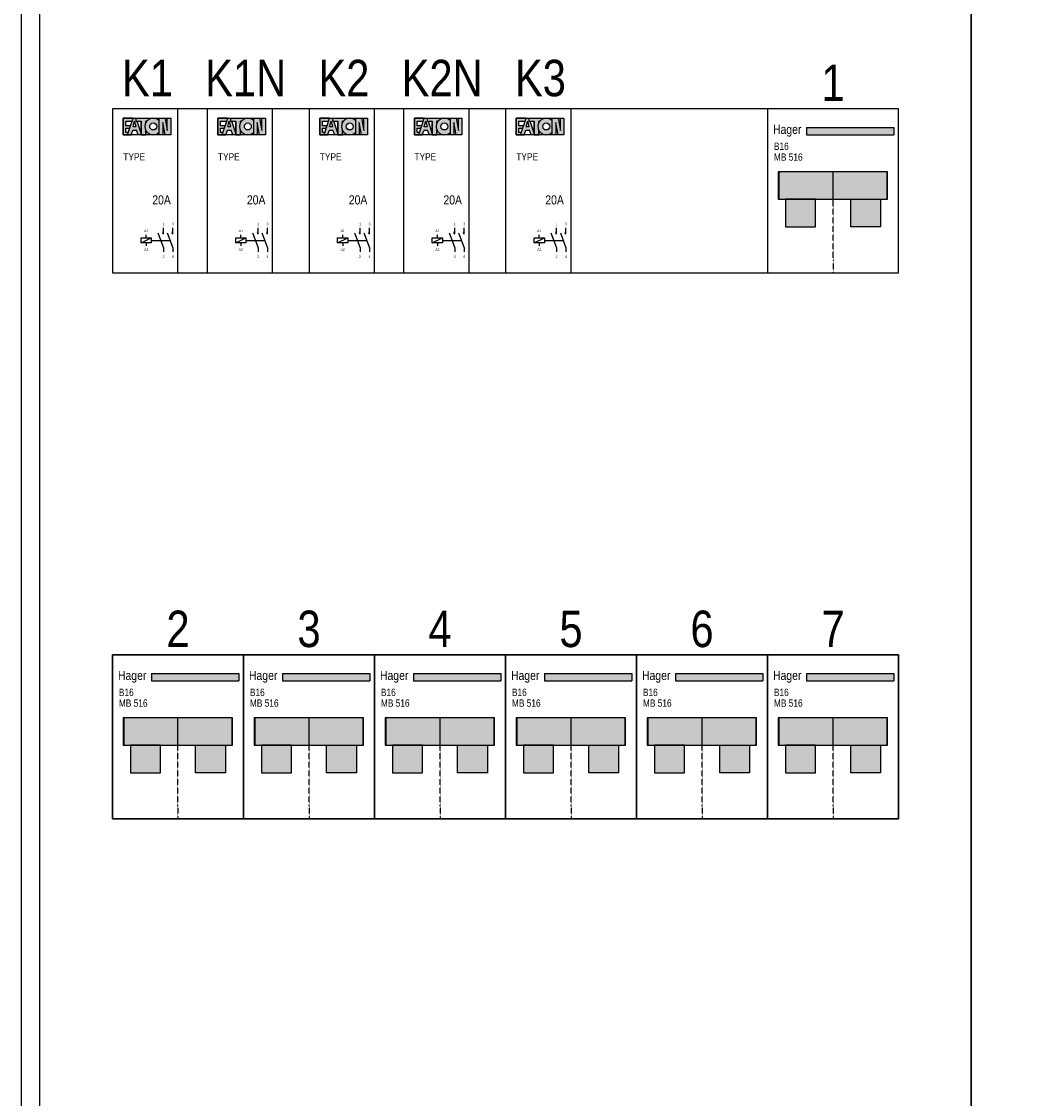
# Model space of a CAD drawing. Header units: millimetres. Extents: x -31842 to 195000, y -27609 to 95000.
# Tile 7 of 21: x -31842 to -29069, y 18578 to 21536. Entities that reach past the tile are written whole.
import ezdxf
from ezdxf.enums import TextEntityAlignment as Align

# ---------------------------------------------------------------- set-up
doc = ezdxf.new("R2010")
doc.units = ezdxf.units.MM
doc.header["$LTSCALE"] = 100
doc.linetypes.add('DASHED2', pattern=[0.375, 0.25, -0.125])
doc.linetypes.add('HIDDEN', pattern=[9.525, 6.35, -3.175])
doc.layers.add('EL$6----', color=7, linetype='Continuous')
doc.styles.add('Arial', font='ARIALN.TTF')
doc.styles.add('BURO-012', font='BUROFONT.shx', dxfattribs={"height": 1.2})

# ---------------------------------------------------------------- blocks, each defined once
blk = doc.blocks.new('Eaton Relais')
for points in [[(56.3, -26), (56.3, -25.3), (29.7, -25.3), (29.7, -71.2), (41.5, -71.2), (43.7, -64.4), (36.8, -64.4), (36.8, -52.8), (47.5, -52.8), (49.6, -46.4), (36.8, -46.4), (36.8, -33.6), (53.8, -33.6)], [(106, -26.1), (106, -25.3), (64.4, -25.3), (64.4, -33.6), (78.8, -33.6), (78.8, -71.2), (91.6, -71.2), (91.6, -59, -0.247607), (91.6, -37.5), (91.6, -33.6), (94.2, -33.6, -0.156025)], [(150.7, -58.9), (144.4, -25.3), (128.4, -25.3), (128.4, -71.2), (138, -71.2), (138, -37.6), (144.3, -71.2), (160.3, -71.2), (160.3, -25.3), (150.7, -25.3)]]:
    blk.add_hatch(color=160).paths.add_polyline_path(points)
h = blk.add_hatch(color=256)
h.paths.add_polyline_path([(68.1, -33.6), (64.4, -33.6), (64.4, -25.3), (56.5, -25.3), (41.5, -71.2), (51.1, -71.2), (56.1, -58), (65.7, -58), (70.8, -71.2), (78.8, -71.2), (78.8, -66.3)])
h.paths.add_polyline_path([(65.4, -48.6), (56.5, -48.6), (60.9, -33.6)], flags=16)
h = blk.add_hatch(color=256)
h.paths.add_polyline_path([(128.4, -64.1), (128.4, -32.4, 2.489681)])
h.paths.add_polyline_path([(102.3, -48.3, -1), (121.5, -48.3, -1)], flags=16)
at = {"color": 0}
blk.add_lwpolyline([(0, 0), (0, -450), (180, -450), (180, 0), (0, 0)], dxfattribs=at)
for points in [[(29.7, -25.3), (29.7, -71.2), (41.5, -71.2)], [(56.3, -26), (56.3, -25.3), (29.7, -25.3)], [(41.5, -71.2), (56.5, -25.3)], [(56.5, -25.3), (65.5, -25.3)], [(64.4, -25.3), (64.4, -33.6), (78.8, -33.6), (78.8, -71.2), (91.6, -71.2), (91.6, -59)], [(64.4, -25.3), (106, -25.3)], [(106, -25.3), (106, -26.1)], [(128.4, -71.2), (128.4, -25.3), (144.4, -25.3)], [(144.3, -71.2), (138, -37.6), (138, -71.2), (128.4, -71.2), (128.4, -25.3)], [(160.3, -25.3), (160.3, -71.2), (144.3, -71.2)], [(144.4, -25.3), (150.7, -58.9), (150.7, -25.3), (160.3, -25.3), (160.3, -71.2)], [(49.6, -46.4), (36.8, -46.4), (36.8, -33.6), (53.8, -33.6)], [(43.7, -64.4), (36.8, -64.4), (36.8, -52.8), (47.5, -52.8)], [(41.5, -71.2), (51.1, -71.2), (56.1, -58), (65.7, -58)], [(56.5, -48.6), (60.9, -33.6)], [(56.5, -48.6), (65.4, -48.6)], [(65.4, -48.6), (60.9, -33.6)], [(80.4, -71.2), (70.8, -71.2), (65.7, -58), (65.7, -58)], [(78.8, -66.3), (68.1, -33.6)], [(91.6, -59), (91.6, -71.2), (78.8, -71.2), (78.8, -33.6)], [(91.6, -37.5), (91.6, -33.6)], [(94.2, -33.6), (91.6, -33.6), (91.6, -37.5)]]:
    blk.add_lwpolyline(points)
blk.add_lwpolyline([(29.7, -25.3), (160.3, -25.3), (160.3, -71.2), (29.7, -71.2)], close=True)
at = {"flags": 128}
blk.add_lwpolyline([(78.7, -354.2), (106.7, -354.2), (106.7, -368.2), (78.7, -368.2)], close=True, dxfattribs=at)
for points in [[(78.7, -368.2), (106.7, -354.2)], [(92.7, -354.2), (92.7, -345.5)], [(124.9, -340.5), (140.4, -381.8), (140.4, -392.3)], [(140.4, -343.3), (140.4, -326.7)], [(150.7, -340.5), (166.2, -381.8), (166.2, -392.3)], [(166.2, -343.3), (166.2, -326.7)], [(92.7, -368.2), (92.7, -376.2)]]:
    blk.add_lwpolyline(points, dxfattribs=at)
at = {"linetype": 'DASHED2', "ltscale": 10, "flags": 128}
blk.add_lwpolyline([(106.7, -361.2), (158.4, -361.2)], dxfattribs=at)
blk.add_circle((111.9, -48.3), 9.6)
for centre, radius, start, end in [((111.9, -48.3), 22.9, 43.7665, 316.2335), ((140.4, -340.5), 2.8, 90, 270), ((166.2, -340.5), 2.8, 90, 270)]:
    blk.add_arc(centre, radius, start, end)
at = {"char_height": 7, "attachment_point": 8, "style": 'BURO-012'}
for s, insert in [('1', (140.4, -319.7)), ('3', (166.2, -319.7)), ('A1', (92.7, -338.5)), ('A2', (92.7, -390)), ('2', (140.4, -408.9)), ('4', (166.2, -408.9))]:
    blk.add_mtext_dynamic_manual_height_columns(s, width=8.195, gutter_width=6, heights=[0], dxfattribs=dict(at, insert=insert))
at = {"style": 'Arial'}
blk.add_attdef('TYPE', (29.7, -141.7), '', height=20, dxfattribs=at)
blk.add_attdef('AMPERE', text='', height=25, dxfattribs=at).set_placement((160.3, -262.4), align=Align.RIGHT)
blk = doc.blocks.new('Hager 1P+N')
blk.add_hatch(color=256).paths.add_polyline_path([(347.5, -50.9), (107.4, -50.9), (107.4, -70.9), (347.5, -70.9)], flags=17)
for color, points in [(160, [(107.4, -50.9), (107.4, -70.9), (347.5, -70.9), (347.5, -50.9)]), (8, [(29, -247.8), (328.9, -247.8), (328.9, -172.7), (29, -172.7)]), (8, [(49.3, -323.6), (131.5, -323.6), (131.5, -247.8), (49.3, -247.8)]), (8, [(310.7, -323.6), (228.5, -323.6), (228.5, -247.8), (310.7, -247.8)])]:
    blk.add_hatch(color=color).paths.add_polyline_path(points)
at = {"color": 0}
for p, q in [((107.4, -50.9), (347.5, -50.9)), ((107.4, -50.9), (107.4, -70.9)), ((347.5, -50.9), (347.5, -70.9)), ((107.4, -70.9), (347.5, -70.9)), ((180, -247.5), (180, -172.7)), ((180, -247.5), (180, -172.7))]:
    blk.add_line(p, q, dxfattribs=at)
at = {"color": 0, "linetype": 'HIDDEN', "ltscale": 0.001}
blk.add_line((180, -415), (180, -183.9), dxfattribs=at)
at = {"color": 0}
blk.add_lwpolyline([(0, 0), (0, -450), (360, -450), (360, 0), (0, 0)], dxfattribs=at)
for points in [[(29, -247.8), (328.9, -247.8), (328.9, -172.7), (29, -172.7)], [(31.1, -247.8), (329.9, -247.8), (329.9, -172.7), (31.1, -172.7)], [(49.3, -323.6), (131.5, -323.6), (131.5, -247.8), (49.3, -247.8)], [(49.3, -323.6), (131.5, -323.6), (131.5, -247.8), (49.3, -247.8)], [(310.7, -323.6), (228.5, -323.6), (228.5, -247.8), (310.7, -247.8)], [(310.7, -323.6), (228.5, -323.6), (228.5, -247.8), (310.7, -247.8)]]:
    blk.add_lwpolyline(points, close=True, dxfattribs=at)
at = {"color": 0, "linetype": 'HIDDEN', "ltscale": 0.001}
blk.add_lwpolyline([(180, -415), (180, -450)], dxfattribs=at)
at = {"style": 'Arial'}
blk.add_text('Hager', height=25, dxfattribs=at).set_placement((15.1, -68.7))
for tag, p in [('VERMOGEN', (17.5, -112.7)), ('TYPE', (17.5, -142.2))]:
    blk.add_attdef(tag, p, '', height=20, dxfattribs=at)

msp = doc.modelspace()

# ---------------------------------------------------------------- linework, layer by layer
at = {"layer": 'EL$6----'}
for points in [[(-31841.7, 24137.3), (-24061.7, 24137.3), (-24061.7, 14838.6), (-31841.7, 14838.6)], [(-31791.7, 21821.5), (-29231.7, 21821.5), (-29231.7, 15821.5), (-31791.7, 15821.5)], [(-29231.7, 21821.5), (-26671.7, 21821.5), (-26671.7, 15821.5), (-29231.7, 15821.5)]]:
    msp.add_lwpolyline(points, close=True, dxfattribs=at)
at = {"layer": 'EL$6----', "ltscale": 0.2}
for points in [[(-29431.7, 21296.5), (-31591.7, 21296.5), (-31591.7, 20846.5), (-29431.7, 20846.5)], [(-29431.7, 19346.5), (-31591.7, 19346.5), (-31591.7, 19796.5), (-29431.7, 19796.5)]]:
    msp.add_lwpolyline(points, close=True, dxfattribs=at)

# ---------------------------------------------------------------- block references
at = {"layer": 'EL$6----'}
for name, p, values in [('Eaton Relais', (-31591.7, 21296.5), {'TYPE': 'TYPE', 'AMPERE': '20A'}), ('Eaton Relais', (-31331.7, 21296.5), {'TYPE': 'TYPE', 'AMPERE': '20A'}), ('Eaton Relais', (-31051.7, 21296.5), {'TYPE': 'TYPE', 'AMPERE': '20A'}), ('Eaton Relais', (-30791.7, 21296.5), {'TYPE': 'TYPE', 'AMPERE': '20A'}), ('Eaton Relais', (-30511.7, 21296.5), {'TYPE': 'TYPE', 'AMPERE': '20A'}), ('Hager 1P+N', (-29791.7, 21296.5), {'TYPE': 'MB 516', 'VERMOGEN': 'B16'}), ('Hager 1P+N', (-31591.7, 19796.5), {'TYPE': 'MB 516', 'VERMOGEN': 'B16'}), ('Hager 1P+N', (-31231.7, 19796.5), {'TYPE': 'MB 516', 'VERMOGEN': 'B16'}), ('Hager 1P+N', (-30871.7, 19796.5), {'TYPE': 'MB 516', 'VERMOGEN': 'B16'}), ('Hager 1P+N', (-30511.7, 19796.5), {'TYPE': 'MB 516', 'VERMOGEN': 'B16'}), ('Hager 1P+N', (-30151.7, 19796.5), {'TYPE': 'MB 516', 'VERMOGEN': 'B16'}), ('Hager 1P+N', (-29791.7, 19796.5), {'TYPE': 'MB 516', 'VERMOGEN': 'B16'})]:
    msp.add_blockref(name, p, dxfattribs=at).add_auto_attribs(values)

# ---------------------------------------------------------------- texts
at = {"layer": 'EL$6----', "style": 'Arial'}
for s, p in [('K1', (-31495.8, 21381.3)), ('K1N', (-31225.8, 21381.3)), ('K2', (-30955.8, 21381.3)), ('K2N', (-30685.8, 21381.3)), ('K3', (-30415.8, 21381.3)), ('1', (-29611.7, 21368.2)), ('2', (-31411.7, 19868.2)), ('3', (-31051.7, 19868.2)), ('4', (-30691.7, 19868.2)), ('5', (-30331.7, 19868.2)), ('6', (-29971.7, 19868.2)), ('7', (-29611.7, 19868.2))]:
    msp.add_text(s, height=100, dxfattribs=at).set_placement(p, align=Align.MIDDLE_CENTER)

doc.saveas('drawing.dxf')
